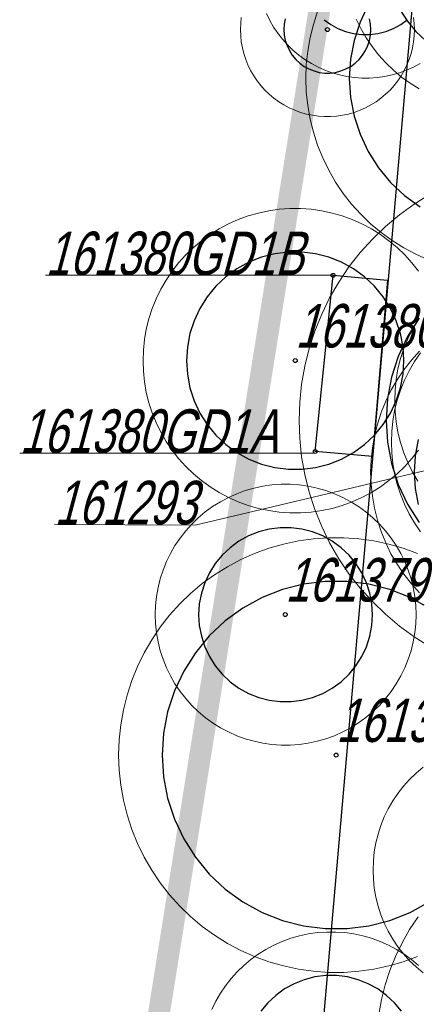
# Model space of a CAD drawing. Header units: metres. Extents: x 7419449 to 7420144, y 5549519 to 5549653.
# Tile 9 of 67: x 7419449 to 7419458, y 5549542 to 5549565. Entities that reach past the tile are written whole.
import ezdxf
from ezdxf.enums import TextEntityAlignment as Align
from ezdxf.lldxf.tags import DXFTag

# ---------------------------------------------------------------- set-up
doc = ezdxf.new("R2010")
doc.units = ezdxf.units.M
doc.layers.add('_4_GRANICA_OPRACOWANIA', color=146, linetype='2', lineweight=53, transparency=0.2)
doc.layers.add('_4_korony', color=7, linetype='Continuous', lineweight=25, true_color=0x7aa300)
for name, color, linetype, lineweight in [('_4_krzewy istniejące', 86, 'Continuous', 30), ('_4_NUMERY_PIKIET', 7, 'Continuous', 15), ('_4_SOD', 30, 'Continuous', 20)]:
    doc.layers.add(name, color=color, linetype=linetype, lineweight=lineweight)
doc.layers.add('_4_PUNKT_INWENTARYZACYJNY', color=7, linetype='Continuous')
doc.styles.add('STANDARD-Working1250', font='arial.ttf', dxfattribs={"height": 2.5})
tags = doc.linetypes.add('2', pattern=[0.9, 0.6, -0.3]).pattern_tags.tags
tags[6:7] = [DXFTag(74, 4), DXFTag(75, 0), DXFTag(340, '0'), DXFTag(46, 1.0), DXFTag(50, 0.0), DXFTag(44, 0.0), DXFTag(45, 0.0)]
tags[4:5] = [DXFTag(74, 4), DXFTag(75, 0), DXFTag(340, '0'), DXFTag(46, 1.0), DXFTag(50, 0.0), DXFTag(44, 0.0), DXFTag(45, 0.0)]

msp = doc.modelspace()

# ---------------------------------------------------------------- linework, layer by layer
at = {"layer": '_4_GRANICA_OPRACOWANIA', "lineweight": 30, "ltscale": 3, "const_width": 0.5}
msp.add_lwpolyline([(7419450.062, 5549530.83), (7419458.91, 5549530.45), (7419461.94, 5549530.29), (7419468.08, 5549529.97), (7419483.43, 5549529.18), (7419523.94, 5549526.59), (7419538.19, 5549526.4), (7419548.95, 5549525.8), (7419576.9, 5549524.47), (7419583.97, 5549584.15), (7419584.48, 5549588.54), (7419590.93, 5549644.33), (7419562.5, 5549640.55), (7419487.71, 5549630.61), (7419482.9, 5549629.97), (7419478.25, 5549627.12), (7419462.12, 5549617.26), (7419459.99, 5549593.07), (7419450.09, 5549531.19)], close=True, dxfattribs=at)
at = {"layer": '_4_korony', "linetype": 'Continuous', "flags": 128}
for points in [[(7419456.626, 5549565.156), (7419456.439, 5549564.758), (7419456.303, 5549564.34), (7419456.221, 5549563.909), (7419456.193, 5549563.47), (7419456.221, 5549563.031), (7419456.303, 5549562.6), (7419456.439, 5549562.182), (7419456.626, 5549561.784), (7419456.861, 5549561.413), (7419457.142, 5549561.074), (7419457.462, 5549560.773), (7419457.818, 5549560.515)], [(7419457.356, 5549565.053), (7419457.524, 5549564.788), (7419457.725, 5549564.546), (7419457.953, 5549564.331), (7419458.207, 5549564.146), (7419458.483, 5549563.995), (7419458.774, 5549563.879), (7419459.079, 5549563.801), (7419459.39, 5549563.762), (7419459.704, 5549563.762), (7419460.015, 5549563.801), (7419460.32, 5549563.879), (7419460.611, 5549563.995), (7419460.887, 5549564.146), (7419461.141, 5549564.331), (7419461.369, 5549564.546), (7419461.57, 5549564.788), (7419461.738, 5549565.053)], [(7419454.721, 5549564.838), (7419454.698, 5549564.714), (7419454.69, 5549564.589), (7419454.698, 5549564.464), (7419454.721, 5549564.34), (7419454.76, 5549564.221), (7419454.814, 5549564.107), (7419454.881, 5549564.001), (7419454.961, 5549563.904), (7419455.053, 5549563.818), (7419455.154, 5549563.745), (7419455.264, 5549563.684), (7419455.381, 5549563.638), (7419455.503, 5549563.607), (7419455.627, 5549563.591), (7419455.753, 5549563.591), (7419455.877, 5549563.607), (7419455.999, 5549563.638), (7419456.116, 5549563.684), (7419456.226, 5549563.745), (7419456.327, 5549563.818), (7419456.419, 5549563.904), (7419456.499, 5549564.001), (7419456.566, 5549564.107), (7419456.62, 5549564.221), (7419456.659, 5549564.34), (7419456.682, 5549564.464), (7419456.69, 5549564.589), (7419456.682, 5549564.714), (7419456.659, 5549564.838)], [(7419455.614, 5549564.818), (7419455.766, 5549564.708), (7419455.931, 5549564.617), (7419456.106, 5549564.547), (7419456.289, 5549564.501), (7419456.476, 5549564.477), (7419456.664, 5549564.477), (7419456.851, 5549564.501), (7419457.034, 5549564.547), (7419457.209, 5549564.617), (7419457.374, 5549564.708), (7419457.526, 5549564.818)], [(7419457.802, 5549557.956), (7419457.533, 5549557.532), (7419457.319, 5549557.077), (7419457.164, 5549556.6), (7419457.07, 5549556.106), (7419457.038, 5549555.605), (7419457.07, 5549555.104), (7419457.164, 5549554.61), (7419457.319, 5549554.133), (7419457.533, 5549553.678), (7419457.802, 5549553.254)], [(7419457.777, 5549555.163), (7419457.707, 5549554.793), (7419457.683, 5549554.417), (7419457.707, 5549554.041), (7419457.777, 5549553.671)], [(7419458.032, 5549551.288), (7419457.592, 5549551.53), (7419457.125, 5549551.715), (7419456.639, 5549551.84), (7419456.14, 5549551.903), (7419455.638, 5549551.903), (7419455.139, 5549551.84), (7419454.653, 5549551.715), (7419454.186, 5549551.53), (7419453.746, 5549551.288), (7419453.339, 5549550.993), (7419452.973, 5549550.649), (7419452.653, 5549550.262), (7419452.384, 5549549.838), (7419452.17, 5549549.383), (7419452.015, 5549548.906), (7419451.921, 5549548.412), (7419451.889, 5549547.911), (7419451.921, 5549547.41), (7419452.015, 5549546.916), (7419452.17, 5549546.439), (7419452.384, 5549545.984), (7419452.653, 5549545.56), (7419452.973, 5549545.173), (7419453.339, 5549544.829), (7419453.746, 5549544.534), (7419454.186, 5549544.292), (7419454.653, 5549544.107), (7419455.139, 5549543.982), (7419455.638, 5549543.919), (7419456.14, 5549543.919), (7419456.639, 5549543.982), (7419457.125, 5549544.107), (7419457.592, 5549544.292), (7419458.032, 5549544.534)], [(7419457.393, 5549542.019), (7419457.233, 5549542.212), (7419457.05, 5549542.384), (7419456.847, 5549542.532), (7419456.627, 5549542.653), (7419456.393, 5549542.745), (7419456.15, 5549542.808), (7419455.901, 5549542.839), (7419455.649, 5549542.839), (7419455.4, 5549542.808), (7419455.157, 5549542.745), (7419454.923, 5549542.653), (7419454.703, 5549542.532), (7419454.5, 5549542.384), (7419454.317, 5549542.212), (7419454.157, 5549542.019)]]:
    msp.add_lwpolyline(points, dxfattribs=at)
for points in [[(7419457.449, 5549556.977), (7419457.429, 5549557.29), (7419457.37, 5549557.599), (7419457.273, 5549557.897), (7419457.14, 5549558.181), (7419456.972, 5549558.446), (7419456.771, 5549558.688), (7419456.543, 5549558.903), (7419456.289, 5549559.088), (7419456.013, 5549559.239), (7419455.722, 5549559.355), (7419455.417, 5549559.433), (7419455.106, 5549559.472), (7419454.792, 5549559.472), (7419454.481, 5549559.433), (7419454.176, 5549559.355), (7419453.885, 5549559.239), (7419453.609, 5549559.088), (7419453.355, 5549558.903), (7419453.127, 5549558.688), (7419452.926, 5549558.446), (7419452.758, 5549558.181), (7419452.625, 5549557.897), (7419452.528, 5549557.599), (7419452.469, 5549557.29), (7419452.449, 5549556.977), (7419452.469, 5549556.664), (7419452.528, 5549556.355), (7419452.625, 5549556.057), (7419452.758, 5549555.773), (7419452.926, 5549555.508), (7419453.127, 5549555.266), (7419453.355, 5549555.051), (7419453.609, 5549554.866), (7419453.885, 5549554.715), (7419454.176, 5549554.599), (7419454.481, 5549554.521), (7419454.792, 5549554.482), (7419455.106, 5549554.482), (7419455.417, 5549554.521), (7419455.722, 5549554.599), (7419456.013, 5549554.715), (7419456.289, 5549554.866), (7419456.543, 5549555.051), (7419456.771, 5549555.266), (7419456.972, 5549555.508), (7419457.14, 5549555.773), (7419457.273, 5549556.057), (7419457.37, 5549556.355), (7419457.429, 5549556.664)], [(7419456.728, 5549551.137), (7419456.712, 5549551.388), (7419456.665, 5549551.634), (7419456.588, 5549551.873), (7419456.481, 5549552.101), (7419456.346, 5549552.313), (7419456.186, 5549552.506), (7419456.003, 5549552.678), (7419455.8, 5549552.826), (7419455.58, 5549552.947), (7419455.346, 5549553.039), (7419455.103, 5549553.102), (7419454.854, 5549553.133), (7419454.602, 5549553.133), (7419454.353, 5549553.102), (7419454.11, 5549553.039), (7419453.876, 5549552.947), (7419453.656, 5549552.826), (7419453.453, 5549552.678), (7419453.27, 5549552.506), (7419453.11, 5549552.313), (7419452.975, 5549552.101), (7419452.868, 5549551.873), (7419452.791, 5549551.634), (7419452.744, 5549551.388), (7419452.728, 5549551.137), (7419452.744, 5549550.886), (7419452.791, 5549550.64), (7419452.868, 5549550.401), (7419452.975, 5549550.173), (7419453.11, 5549549.961), (7419453.27, 5549549.768), (7419453.453, 5549549.596), (7419453.656, 5549549.448), (7419453.876, 5549549.327), (7419454.11, 5549549.235), (7419454.353, 5549549.172), (7419454.602, 5549549.141), (7419454.854, 5549549.141), (7419455.103, 5549549.172), (7419455.346, 5549549.235), (7419455.58, 5549549.327), (7419455.8, 5549549.448), (7419456.003, 5549549.596), (7419456.186, 5549549.768), (7419456.346, 5549549.961), (7419456.481, 5549550.173), (7419456.588, 5549550.401), (7419456.665, 5549550.64), (7419456.712, 5549550.886)]]:
    msp.add_lwpolyline(points, close=True, dxfattribs=at)
at = {"layer": '_4_krzewy istniejące', "elevation": 10.18}
msp.add_lwpolyline([(7419533.763, 5549558.395), (7419528.84, 5549526.525), (7419523.94, 5549526.59), (7419483.43, 5549529.18), (7419454.642, 5549530.858), (7419457.792, 5549566.805), (7419533.763, 5549558.395)], dxfattribs=at)
at = {"layer": '_4_krzewy istniejące'}
msp.add_lwpolyline([(7419457.074, 5549558.827), (7419456.722, 5549554.776), (7419455.41, 5549554.89), (7419455.82, 5549558.94), (7419457.074, 5549558.831)], dxfattribs=at)
at = {"layer": '_4_NUMERY_PIKIET'}
for points in [[(7419455.82, 5549558.94), (7419449.208, 5549558.94)], [(7419460.66, 5549555.1), (7419452.652, 5549553.197), (7419449.413, 5549553.212)], [(7419455.383, 5549554.854), (7419448.614, 5549554.854)]]:
    msp.add_lwpolyline(points, dxfattribs=at)
at = {"layer": '_4_PUNKT_INWENTARYZACYJNY'}
for centre in [(7419455.69, 5549564.59), (7419455.82, 5549558.94), (7419454.95, 5549556.98), (7419455.41, 5549554.89), (7419454.72, 5549551.14), (7419455.89, 5549547.91)]:
    msp.add_circle(centre, 0.045, dxfattribs=at)
at = {"layer": '_4_SOD', "flags": 128}
for points in [[(7419455.464, 5549565.009), (7419455.367, 5549564.71), (7419455.291, 5549564.406), (7419455.237, 5549564.096), (7419455.204, 5549563.784), (7419455.193, 5549563.47), (7419455.204, 5549563.156), (7419455.237, 5549562.844), (7419455.291, 5549562.534), (7419455.367, 5549562.23), (7419455.464, 5549561.931), (7419455.582, 5549561.64), (7419455.72, 5549561.357), (7419455.877, 5549561.085), (7419456.052, 5549560.825), (7419456.246, 5549560.577), (7419456.456, 5549560.344), (7419456.682, 5549560.126), (7419456.923, 5549559.924), (7419457.177, 5549559.739), (7419457.443, 5549559.573), (7419457.72, 5549559.425), (7419458.007, 5549559.298)], [(7419453.709, 5549564.867), (7419453.695, 5549564.729), (7419453.69, 5549564.589), (7419453.695, 5549564.449), (7419453.709, 5549564.311), (7419453.734, 5549564.173), (7419453.767, 5549564.038), (7419453.811, 5549563.905), (7419453.863, 5549563.776), (7419453.924, 5549563.65), (7419453.994, 5549563.529), (7419454.072, 5549563.413), (7419454.158, 5549563.303), (7419454.251, 5549563.2), (7419454.352, 5549563.103), (7419454.459, 5549563.013), (7419454.572, 5549562.931), (7419454.69, 5549562.857), (7419454.813, 5549562.791), (7419454.941, 5549562.735), (7419455.072, 5549562.687), (7419455.206, 5549562.648), (7419455.343, 5549562.619), (7419455.481, 5549562.6), (7419455.62, 5549562.59), (7419455.76, 5549562.59), (7419455.899, 5549562.6), (7419456.037, 5549562.619), (7419456.174, 5549562.648), (7419456.308, 5549562.687), (7419456.439, 5549562.735), (7419456.567, 5549562.791), (7419456.69, 5549562.857), (7419456.808, 5549562.931), (7419456.921, 5549563.013), (7419457.028, 5549563.103), (7419457.129, 5549563.2), (7419457.222, 5549563.303), (7419457.308, 5549563.413), (7419457.386, 5549563.529), (7419457.456, 5549563.65), (7419457.517, 5549563.776), (7419457.569, 5549563.905), (7419457.613, 5549564.038), (7419457.646, 5549564.173), (7419457.671, 5549564.311), (7419457.685, 5549564.449), (7419457.69, 5549564.589), (7419457.685, 5549564.729), (7419457.671, 5549564.867)], [(7419454.286, 5549564.957), (7419454.363, 5549564.8), (7419454.45, 5549564.649), (7419454.547, 5549564.505), (7419454.655, 5549564.367), (7419454.772, 5549564.237), (7419454.897, 5549564.116), (7419455.031, 5549564.004), (7419455.172, 5549563.901), (7419455.32, 5549563.809), (7419455.474, 5549563.727), (7419455.633, 5549563.656), (7419455.797, 5549563.596), (7419455.965, 5549563.548), (7419456.136, 5549563.512), (7419456.309, 5549563.488), (7419456.483, 5549563.476), (7419456.657, 5549563.476), (7419456.831, 5549563.488), (7419457.004, 5549563.512), (7419457.175, 5549563.548), (7419457.343, 5549563.596), (7419457.507, 5549563.656), (7419457.666, 5549563.727), (7419457.82, 5549563.809)], [(7419456.35, 5549564.833), (7419456.457, 5549564.614), (7419456.579, 5549564.402), (7419456.715, 5549564.2), (7419456.866, 5549564.007), (7419457.029, 5549563.826), (7419457.205, 5549563.656), (7419457.392, 5549563.499), (7419457.59, 5549563.355), (7419457.797, 5549563.226)], [(7419458.038, 5549560.801), (7419457.683, 5549560.579), (7419457.344, 5549560.333), (7419457.023, 5549560.064), (7419456.722, 5549559.773), (7419456.442, 5549559.462), (7419456.184, 5549559.132), (7419455.95, 5549558.785), (7419455.74, 5549558.422), (7419455.557, 5549558.045), (7419455.4, 5549557.657), (7419455.27, 5549557.259), (7419455.169, 5549556.852), (7419455.096, 5549556.44), (7419455.053, 5549556.024), (7419455.038, 5549555.605), (7419455.053, 5549555.186), (7419455.096, 5549554.77), (7419455.169, 5549554.358), (7419455.27, 5549553.951), (7419455.4, 5549553.553), (7419455.557, 5549553.165), (7419455.74, 5549552.788), (7419455.95, 5549552.425), (7419456.184, 5549552.078), (7419456.442, 5549551.748), (7419456.722, 5549551.437), (7419457.023, 5549551.146), (7419457.344, 5549550.877), (7419457.683, 5549550.631), (7419458.038, 5549550.409)], [(7419457.781, 5549559.034), (7419457.63, 5549559.227), (7419457.467, 5549559.408), (7419457.291, 5549559.578), (7419457.104, 5549559.735), (7419456.906, 5549559.879), (7419456.699, 5549560.008), (7419456.483, 5549560.123), (7419456.26, 5549560.222), (7419456.031, 5549560.306), (7419455.796, 5549560.373), (7419455.557, 5549560.424), (7419455.315, 5549560.458), (7419455.071, 5549560.475), (7419454.827, 5549560.475), (7419454.583, 5549560.458), (7419454.341, 5549560.424), (7419454.102, 5549560.373), (7419453.867, 5549560.306), (7419453.638, 5549560.222), (7419453.415, 5549560.123), (7419453.199, 5549560.008), (7419452.992, 5549559.879), (7419452.794, 5549559.735), (7419452.607, 5549559.578), (7419452.431, 5549559.408), (7419452.268, 5549559.227), (7419452.117, 5549559.034), (7419451.981, 5549558.832), (7419451.859, 5549558.62), (7419451.752, 5549558.401), (7419451.66, 5549558.174), (7419451.585, 5549557.942), (7419451.525, 5549557.705), (7419451.483, 5549557.464), (7419451.458, 5549557.221), (7419451.449, 5549556.977), (7419451.458, 5549556.733), (7419451.483, 5549556.49), (7419451.525, 5549556.249), (7419451.585, 5549556.012), (7419451.66, 5549555.78), (7419451.752, 5549555.553), (7419451.859, 5549555.334), (7419451.981, 5549555.122), (7419452.117, 5549554.92), (7419452.268, 5549554.727), (7419452.431, 5549554.546), (7419452.607, 5549554.376), (7419452.794, 5549554.219), (7419452.992, 5549554.075), (7419453.199, 5549553.946), (7419453.415, 5549553.831), (7419453.638, 5549553.732), (7419453.867, 5549553.648), (7419454.102, 5549553.581), (7419454.341, 5549553.53), (7419454.583, 5549553.496), (7419454.827, 5549553.479), (7419455.071, 5549553.479), (7419455.315, 5549553.496), (7419455.557, 5549553.53), (7419455.796, 5549553.581), (7419456.031, 5549553.648), (7419456.26, 5549553.732), (7419456.483, 5549553.831), (7419456.699, 5549553.946), (7419456.906, 5549554.075), (7419457.104, 5549554.219), (7419457.291, 5549554.376), (7419457.467, 5549554.546), (7419457.63, 5549554.727), (7419457.781, 5549554.92)], [(7419457.768, 5549557.914), (7419457.646, 5549557.702), (7419457.539, 5549557.483), (7419457.447, 5549557.256), (7419457.372, 5549557.024), (7419457.312, 5549556.787), (7419457.27, 5549556.546), (7419457.245, 5549556.303), (7419457.236, 5549556.059), (7419457.245, 5549555.815), (7419457.27, 5549555.572), (7419457.312, 5549555.331), (7419457.372, 5549555.094), (7419457.447, 5549554.862), (7419457.539, 5549554.635), (7419457.646, 5549554.416), (7419457.768, 5549554.204)], [(7419457.806, 5549557.196), (7419457.619, 5549556.988), (7419457.447, 5549556.768), (7419457.291, 5549556.537), (7419457.151, 5549556.295), (7419457.029, 5549556.044), (7419456.924, 5549555.785), (7419456.838, 5549555.52), (7419456.77, 5549555.249), (7419456.722, 5549554.974), (7419456.693, 5549554.696), (7419456.683, 5549554.417), (7419456.693, 5549554.138), (7419456.722, 5549553.86), (7419456.77, 5549553.585), (7419456.838, 5549553.314), (7419456.924, 5549553.049), (7419457.029, 5549552.79), (7419457.151, 5549552.539), (7419457.291, 5549552.297), (7419457.447, 5549552.066), (7419457.619, 5549551.846), (7419457.806, 5549551.638)], [(7419457.827, 5549557.16), (7419457.691, 5549556.958), (7419457.569, 5549556.746), (7419457.462, 5549556.527), (7419457.37, 5549556.3), (7419457.295, 5549556.068), (7419457.235, 5549555.831), (7419457.193, 5549555.59), (7419457.168, 5549555.347), (7419457.159, 5549555.103), (7419457.168, 5549554.859), (7419457.193, 5549554.616), (7419457.235, 5549554.375), (7419457.295, 5549554.138), (7419457.37, 5549553.906), (7419457.462, 5549553.679), (7419457.569, 5549553.46), (7419457.691, 5549553.248), (7419457.827, 5549553.046)], [(7419457.762, 5549552.547), (7419457.434, 5549552.666), (7419457.099, 5549552.762), (7419456.757, 5549552.835), (7419456.412, 5549552.884), (7419456.063, 5549552.908), (7419455.715, 5549552.908), (7419455.366, 5549552.884), (7419455.021, 5549552.835), (7419454.679, 5549552.762), (7419454.344, 5549552.666), (7419454.016, 5549552.547), (7419453.697, 5549552.405), (7419453.389, 5549552.241), (7419453.093, 5549552.056), (7419452.811, 5549551.851), (7419452.543, 5549551.627), (7419452.292, 5549551.384), (7419452.059, 5549551.125), (7419451.844, 5549550.85), (7419451.649, 5549550.561), (7419451.474, 5549550.258), (7419451.321, 5549549.945), (7419451.191, 5549549.621), (7419451.083, 5549549.289), (7419450.998, 5549548.951), (7419450.938, 5549548.607), (7419450.901, 5549548.26), (7419450.889, 5549547.911), (7419450.901, 5549547.562), (7419450.938, 5549547.215), (7419450.998, 5549546.871), (7419451.083, 5549546.533), (7419451.191, 5549546.201), (7419451.321, 5549545.877), (7419451.474, 5549545.564), (7419451.649, 5549545.261), (7419451.844, 5549544.972), (7419452.059, 5549544.697), (7419452.292, 5549544.438), (7419452.543, 5549544.195), (7419452.811, 5549543.971), (7419453.093, 5549543.766), (7419453.389, 5549543.581), (7419453.697, 5549543.417), (7419454.016, 5549543.275), (7419454.344, 5549543.156), (7419454.679, 5549543.06), (7419455.021, 5549542.987), (7419455.366, 5549542.938), (7419455.715, 5549542.914), (7419456.063, 5549542.914), (7419456.412, 5549542.938), (7419456.757, 5549542.987), (7419457.099, 5549543.06), (7419457.434, 5549543.156), (7419457.762, 5549543.275)], [(7419457.891, 5549547.63), (7419457.731, 5549547.495), (7419457.58, 5549547.35), (7419457.44, 5549547.194), (7419457.311, 5549547.029), (7419457.194, 5549546.856), (7419457.089, 5549546.674), (7419456.997, 5549546.486), (7419456.919, 5549546.292), (7419456.854, 5549546.093), (7419456.804, 5549545.89), (7419456.767, 5549545.684), (7419456.745, 5549545.475), (7419456.738, 5549545.266), (7419456.745, 5549545.057), (7419456.767, 5549544.848), (7419456.804, 5549544.642), (7419456.854, 5549544.439), (7419456.919, 5549544.24), (7419456.997, 5549544.046), (7419457.089, 5549543.858), (7419457.194, 5549543.676), (7419457.311, 5549543.503), (7419457.44, 5549543.338), (7419457.58, 5549543.182), (7419457.731, 5549543.037), (7419457.891, 5549542.902)], [(7419457.775, 5549544.187), (7419457.58, 5549543.898), (7419457.405, 5549543.595), (7419457.252, 5549543.282), (7419457.122, 5549542.958), (7419457.014, 5549542.626), (7419456.929, 5549542.288), (7419456.869, 5549541.944)], [(7419457.782, 5549543.072), (7419457.622, 5549543.207), (7419457.453, 5549543.33), (7419457.275, 5549543.441), (7419457.09, 5549543.539), (7419456.899, 5549543.625), (7419456.702, 5549543.696), (7419456.501, 5549543.754), (7419456.296, 5549543.797), (7419456.089, 5549543.827), (7419455.88, 5549543.841), (7419455.67, 5549543.841), (7419455.461, 5549543.827), (7419455.254, 5549543.797), (7419455.049, 5549543.754), (7419454.848, 5549543.696), (7419454.651, 5549543.625), (7419454.46, 5549543.539), (7419454.275, 5549543.441), (7419454.097, 5549543.33), (7419453.928, 5549543.207), (7419453.768, 5549543.072), (7419453.617, 5549542.927), (7419453.477, 5549542.771), (7419453.348, 5549542.606), (7419453.231, 5549542.433), (7419453.126, 5549542.251), (7419453.034, 5549542.063)]]:
    msp.add_lwpolyline(points, dxfattribs=at)
msp.add_lwpolyline([(7419457.728, 5549551.137), (7419457.721, 5549551.346), (7419457.699, 5549551.555), (7419457.662, 5549551.761), (7419457.612, 5549551.964), (7419457.547, 5549552.163), (7419457.469, 5549552.357), (7419457.377, 5549552.545), (7419457.272, 5549552.727), (7419457.155, 5549552.9), (7419457.026, 5549553.065), (7419456.886, 5549553.221), (7419456.735, 5549553.366), (7419456.575, 5549553.501), (7419456.406, 5549553.624), (7419456.228, 5549553.735), (7419456.043, 5549553.833), (7419455.852, 5549553.919), (7419455.655, 5549553.99), (7419455.454, 5549554.048), (7419455.249, 5549554.091), (7419455.042, 5549554.121), (7419454.833, 5549554.135), (7419454.623, 5549554.135), (7419454.414, 5549554.121), (7419454.207, 5549554.091), (7419454.002, 5549554.048), (7419453.801, 5549553.99), (7419453.604, 5549553.919), (7419453.413, 5549553.833), (7419453.228, 5549553.735), (7419453.05, 5549553.624), (7419452.881, 5549553.501), (7419452.721, 5549553.366), (7419452.57, 5549553.221), (7419452.43, 5549553.065), (7419452.301, 5549552.9), (7419452.184, 5549552.727), (7419452.079, 5549552.545), (7419451.987, 5549552.357), (7419451.909, 5549552.163), (7419451.844, 5549551.964), (7419451.794, 5549551.761), (7419451.757, 5549551.555), (7419451.735, 5549551.346), (7419451.728, 5549551.137), (7419451.735, 5549550.928), (7419451.757, 5549550.719), (7419451.794, 5549550.513), (7419451.844, 5549550.31), (7419451.909, 5549550.111), (7419451.987, 5549549.917), (7419452.079, 5549549.729), (7419452.184, 5549549.547), (7419452.301, 5549549.374), (7419452.43, 5549549.209), (7419452.57, 5549549.053), (7419452.721, 5549548.908), (7419452.881, 5549548.773), (7419453.05, 5549548.65), (7419453.228, 5549548.539), (7419453.413, 5549548.441), (7419453.604, 5549548.355), (7419453.801, 5549548.284), (7419454.002, 5549548.226), (7419454.207, 5549548.183), (7419454.414, 5549548.153), (7419454.623, 5549548.139), (7419454.833, 5549548.139), (7419455.042, 5549548.153), (7419455.249, 5549548.183), (7419455.454, 5549548.226), (7419455.655, 5549548.284), (7419455.852, 5549548.355), (7419456.043, 5549548.441), (7419456.228, 5549548.539), (7419456.406, 5549548.65), (7419456.575, 5549548.773), (7419456.735, 5549548.908), (7419456.886, 5549549.053), (7419457.026, 5549549.209), (7419457.155, 5549549.374), (7419457.272, 5549549.547), (7419457.377, 5549549.729), (7419457.469, 5549549.917), (7419457.547, 5549550.111), (7419457.612, 5549550.31), (7419457.662, 5549550.513), (7419457.699, 5549550.719), (7419457.721, 5549550.928)], close=True, dxfattribs=at)

# ---------------------------------------------------------------- texts
at = {"layer": '_4_NUMERY_PIKIET', "style": 'STANDARD-Working1250', "oblique": 15, "width": 0.7}
for s, p in [('161380GD1B', (7419449.208, 5549558.644)), ('161380', (7419454.95, 5549556.98)), ('161380GD1A', (7419448.614, 5549554.558)), ('161293', (7419449.413, 5549552.916)), ('161379', (7419454.72, 5549551.14)), ('161378', (7419455.89, 5549547.91))]:
    msp.add_text(s, height=1, dxfattribs=at).set_placement(p, align=Align.BOTTOM_LEFT)

doc.saveas('drawing.dxf')
